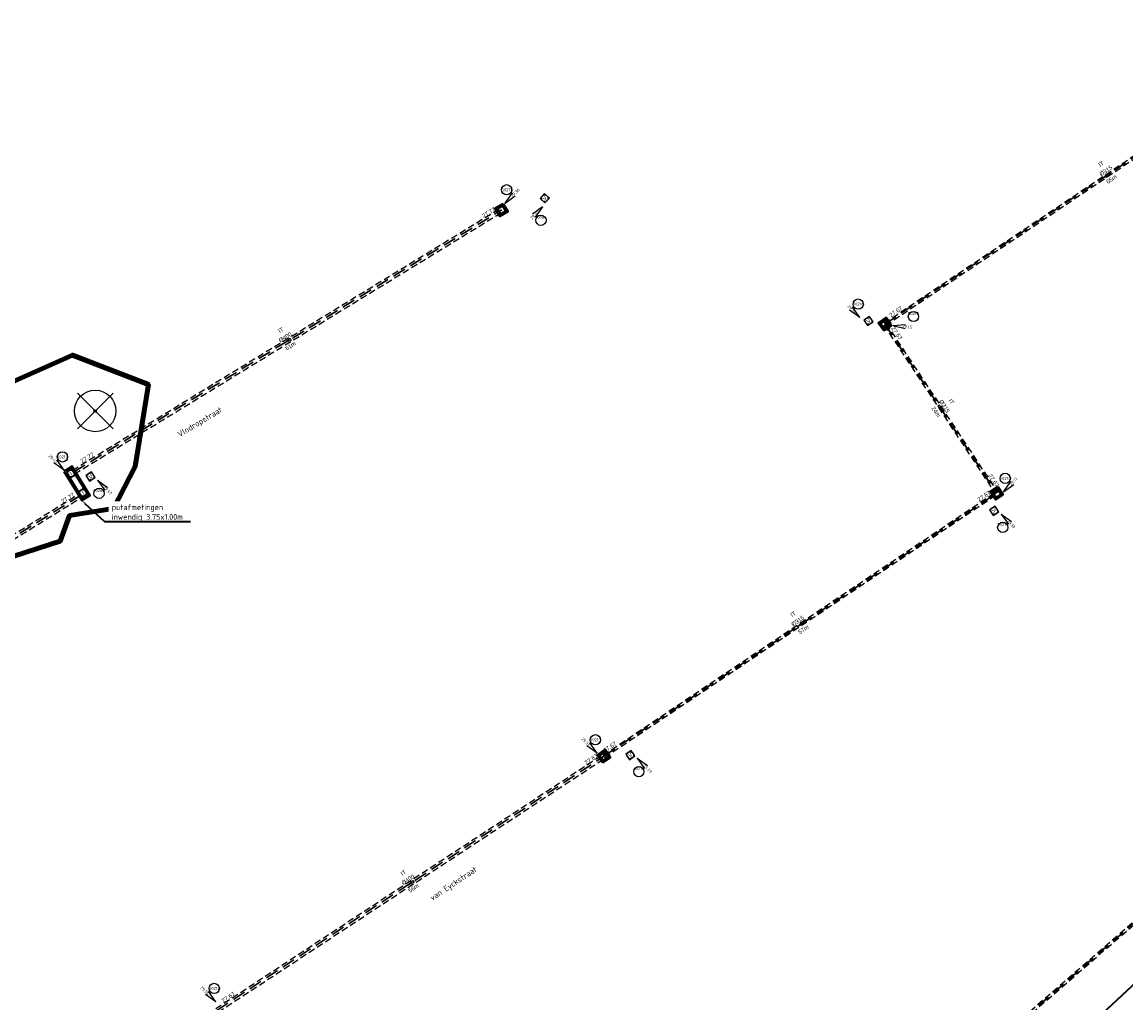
# Model space of a CAD drawing. Header units: metres. Extents: x 200112 to 202167, y 374508 to 376527.
# Tile 19 of 25: x 201299 to 201432, y 374793 to 374911. Entities that reach past the tile are written whole.
import ezdxf
from ezdxf import colors
from ezdxf.entities.mleader import LeaderData, LeaderLine
from ezdxf.enums import TextEntityAlignment as Align
from ezdxf.math import Vec2, Vec3

# ---------------------------------------------------------------- set-up
doc = ezdxf.new("R2010")
doc.units = ezdxf.units.M
doc.set_wipeout_variables(frame=1)
for name, pattern in [('HIDDEN4', [2.3813, 1.5875, -0.7938]), ('HIDDEN6', [1.1907, 0.7938, -0.3969]), ('HIDDENX2', [0.75, 0.5, -0.25]), ('XX-PROJECTGRENS', [18, 12, -3, 0, -3])]:
    doc.linetypes.add(name, pattern=pattern)
doc.layers.add('000-conflicten bomen', color=1, linetype='Continuous', lineweight=200, true_color=0xff0000)
doc.layers.add('V-WE-GR-BOOM-S', color=80, linetype='Continuous', lineweight=25, true_color=0x3fff00)
for name, color, linetype, lineweight in [('025___BS_IT', 84, 'HIDDEN4', 30), ('B-WE-RI-VWA_PUTNUMMER-S', 20, 'Continuous', 25), ('B-WE-RI-VWA_RIOOLPUT_VALPUT-S', 253, 'Continuous', 25), ('N-WE-RI-ITR_PUTNUMMER-S', 84, 'Continuous', 25), ('N-WE-RI-ITR_RIOOLPUT-S', 84, 'Continuous', 25), ('N-WE-RI-PUT-G', 7, 'Continuous', 35), ('N-WE-RI-PUT-GD', 7, 'Continuous', 50), ('V-WE-RI-PUT-T35', 50, 'Continuous', 35), ('X-XX-AL-T35', 50, 'Continuous', 35)]:
    doc.layers.add(name, color=color, linetype=linetype, lineweight=lineweight)
for name, color, linetype in [('025___BS_STROOMRICHTING IT', 252, 'Continuous'), ('025___BS_TEKST_BOBIT', 84, 'Continuous'), ('025___BS_TEKST_DIAMETERIT', 84, 'Continuous'), ('025___BS_TEKST_LENGTE', 250, 'Continuous'), ('025___BS_VISUEEL RUIMTEBESLAG', 251, 'HIDDEN6'), ('Wipeout', 10, 'Continuous')]:
    doc.layers.add(name, color=color, linetype=linetype)
doc.layers.add('025___BS_TEKST_STRENGNUMMER', color=50, linetype='Continuous', plot=False)
doc.layers.add('N-WE-KG-GRENS_PROJECT-G', color=7, linetype='XX-PROJECTGRENS', lineweight=35, transparency=0.45)
doc.styles.add('NLCS-ISO', font='NLCS-ISO.ttf')
doc.styles.add('NLCS-ISO-M200-T35', font='NLCS-ISO.ttf', dxfattribs={"height": 0.7})
doc.styles.get("Standard").update_dxf_attribs({"font": 'arial.ttf'})

# ---------------------------------------------------------------- blocks, each defined once
blk = doc.blocks.new('put800x800')
at = {"layer": 'N-WE-RI-PUT-GD'}
for points in [[(-0.55, -0.55), (0.55, -0.55), (0.55, 0.55), (-0.55, 0.55)], [(-0.4, -0.4), (0.4, -0.4), (0.4, 0.4), (-0.4, 0.4)]]:
    blk.add_lwpolyline(points, close=True, dxfattribs=at)
blk = doc.blocks.new('*U82')
at = {"flags": 128}
blk.add_lwpolyline([(0, 0), (56.96, 49.32)], dxfattribs=at)
at = {"layer": '025___BS_STROOMRICHTING IT'}
blk.add_lwpolyline([(28.15, 24.37), (28.73, 25.04), (28.89, 24.85)], close=True, dxfattribs=at)
at = {"layer": '025___BS_VISUEEL RUIMTEBESLAG', "flags": 128}
for points in [[(-0.1, 0.12), (56.86, 49.44)], [(0.1, -0.12), (57.06, 49.2)]]:
    blk.add_lwpolyline(points, dxfattribs=at)
at = {"layer": '025___BS_TEKST_BOBIT'}
blk.add_attdef('B2', text='', height=0.5, rotation=40.8872, dxfattribs=at).set_placement((55.96, 49.14), align=Align.RIGHT)
blk.add_attdef('B1', (0.94, 1.45), '', height=0.5, rotation=40.8872, dxfattribs=at)
at = {"layer": '025___BS_TEKST_DIAMETERIT'}
blk.add_attdef('D', text='', height=0.5, rotation=40.8872, dxfattribs=at).set_placement((28.39, 24.77), align=Align.BOTTOM_CENTER)
at = {"layer": '025___BS_TEKST_LENGTE'}
blk.add_attdef('LEN', text='', height=0.5, rotation=40.8872, dxfattribs=at).set_placement((28.76, 24.33), align=Align.TOP_CENTER)
at = {"layer": '025___BS_TEKST_STRENGNUMMER'}
blk.add_attdef('STR', text='', height=0.5, rotation=40.8872, dxfattribs=at).set_placement((27.63, 25.64), align=Align.CENTER)
blk = doc.blocks.new('*U90')
at = {"flags": 128}
blk.add_lwpolyline([(0, 0), (53.87, 36.14)], dxfattribs=at)
at = {"layer": '025___BS_STROOMRICHTING IT'}
blk.add_lwpolyline([(27.3, 18.31), (26.5, 17.93), (26.64, 17.72)], close=True, dxfattribs=at)
at = {"layer": '025___BS_VISUEEL RUIMTEBESLAG', "flags": 128}
for points in [[(-0.09, 0.13), (53.78, 36.27)], [(0.09, -0.13), (53.96, 36)]]:
    blk.add_lwpolyline(points, dxfattribs=at)
at = {"layer": '025___BS_TEKST_BOBIT'}
blk.add_attdef('B2', text='', height=0.5, rotation=33.8527, dxfattribs=at).set_placement((53.21, 36.04), align=Align.RIGHT)
blk.add_attdef('B1', (0.73, 0.83), '', height=0.5, rotation=33.8527, dxfattribs=at)
at = {"layer": '025___BS_TEKST_DIAMETERIT'}
blk.add_attdef('D', text='', height=0.5, rotation=33.8527, dxfattribs=at).set_placement((26.86, 18.19), align=Align.BOTTOM_CENTER)
at = {"layer": '025___BS_TEKST_LENGTE'}
blk.add_attdef('LEN', text='', height=0.5, rotation=33.8527, dxfattribs=at).set_placement((27.18, 17.71), align=Align.TOP_CENTER)
at = {"layer": '025___BS_TEKST_STRENGNUMMER'}
blk.add_attdef('STR', text='', height=0.5, rotation=33.8527, dxfattribs=at).set_placement((26.21, 19.14), align=Align.CENTER)
blk = doc.blocks.new('*U91')
at = {"flags": 128}
blk.add_lwpolyline([(0, 0), (13.47, -20.36)], dxfattribs=at)
at = {"layer": '025___BS_STROOMRICHTING IT'}
blk.add_lwpolyline([(6.98, -10.54), (6.6, -9.75), (6.39, -9.88)], close=True, dxfattribs=at)
at = {"layer": '025___BS_VISUEEL RUIMTEBESLAG', "flags": 128}
for points in [[(0.13, 0.09), (13.6, -20.27)], [(-0.13, -0.09), (13.34, -20.45)]]:
    blk.add_lwpolyline(points, dxfattribs=at)
at = {"layer": '025___BS_TEKST_BOBIT'}
blk.add_attdef('B1', (0.75, -0.49), '', height=0.5, rotation=303.4835, dxfattribs=at)
blk.add_attdef('B2', text='', height=0.5, rotation=303.4835, dxfattribs=at).set_placement((13.38, -19.7), align=Align.RIGHT)
at = {"layer": '025___BS_TEKST_DIAMETERIT'}
blk.add_attdef('D', text='', height=0.5, rotation=303.4835, dxfattribs=at).set_placement((6.85, -10.1), align=Align.BOTTOM_CENTER)
at = {"layer": '025___BS_TEKST_LENGTE'}
blk.add_attdef('LEN', text='', height=0.5, rotation=303.4835, dxfattribs=at).set_placement((6.37, -10.42), align=Align.TOP_CENTER)
at = {"layer": '025___BS_TEKST_STRENGNUMMER'}
blk.add_attdef('STR', text='', height=0.5, rotation=303.4835, dxfattribs=at).set_placement((7.81, -9.46), align=Align.CENTER)
blk = doc.blocks.new('*U92')
at = {"flags": 128}
blk.add_lwpolyline([(0, 0), (47.36, 31.75)], dxfattribs=at)
at = {"layer": '025___BS_STROOMRICHTING IT'}
blk.add_lwpolyline([(23.32, 15.63), (23.97, 16.22), (24.11, 16.01)], close=True, dxfattribs=at)
at = {"layer": '025___BS_VISUEEL RUIMTEBESLAG', "flags": 128}
for points in [[(-0.09, 0.13), (47.27, 31.88)], [(0.09, -0.13), (47.45, 31.62)]]:
    blk.add_lwpolyline(points, dxfattribs=at)
at = {"layer": '025___BS_TEKST_BOBIT'}
blk.add_attdef('B2', text='', height=0.5, rotation=33.8352, dxfattribs=at).set_placement((46.7, 31.65), align=Align.RIGHT)
blk.add_attdef('B1', (0.13, 0.43), '', height=0.5, rotation=33.8352, dxfattribs=at)
at = {"layer": '025___BS_TEKST_DIAMETERIT'}
blk.add_attdef('D', text='', height=0.5, rotation=33.8352, dxfattribs=at).set_placement((23.6, 15.99), align=Align.BOTTOM_CENTER)
at = {"layer": '025___BS_TEKST_LENGTE'}
blk.add_attdef('LEN', text='', height=0.5, rotation=33.8352, dxfattribs=at).set_placement((23.92, 15.51), align=Align.TOP_CENTER)
at = {"layer": '025___BS_TEKST_STRENGNUMMER'}
blk.add_attdef('STR', text='', height=0.5, rotation=33.8352, dxfattribs=at).set_placement((22.96, 16.95), align=Align.CENTER)
blk = doc.blocks.new('*U93')
at = {"flags": 128}
blk.add_lwpolyline([(0, 0), (46.67, 30.64)], dxfattribs=at)
at = {"layer": '025___BS_STROOMRICHTING IT'}
blk.add_lwpolyline([(22.97, 15.08), (23.63, 15.67), (23.77, 15.46)], close=True, dxfattribs=at)
at = {"layer": '025___BS_VISUEEL RUIMTEBESLAG', "flags": 128}
for points in [[(-0.14, 0.21), (46.53, 30.86)], [(0.14, -0.21), (46.81, 30.43)]]:
    blk.add_lwpolyline(points, dxfattribs=at)
at = {"layer": '025___BS_TEKST_BOBIT'}
blk.add_attdef('B2', text='', height=0.5, rotation=33.287, dxfattribs=at).set_placement((46.01, 30.56), align=Align.RIGHT)
blk.add_attdef('B1', (0.77, 0.91), '', height=0.5, rotation=33.287, dxfattribs=at)
at = {"layer": '025___BS_TEKST_DIAMETERIT'}
blk.add_attdef('D', text='', height=0.5, rotation=33.287, dxfattribs=at).set_placement((23.26, 15.44), align=Align.BOTTOM_CENTER)
at = {"layer": '025___BS_TEKST_LENGTE'}
blk.add_attdef('LEN', text='', height=0.5, rotation=33.287, dxfattribs=at).set_placement((23.57, 14.96), align=Align.TOP_CENTER)
at = {"layer": '025___BS_TEKST_STRENGNUMMER'}
blk.add_attdef('STR', text='', height=0.5, rotation=33.287, dxfattribs=at).set_placement((22.62, 16.4), align=Align.CENTER)
blk = doc.blocks.new('*U106')
at = {"flags": 128}
blk.add_lwpolyline([(0, 0), (44.98, -45)], dxfattribs=at)
at = {"layer": '025___BS_STROOMRICHTING IT'}
blk.add_lwpolyline([(22.18, -22.19), (22.89, -22.72), (22.71, -22.9)], close=True, dxfattribs=at)
at = {"layer": '025___BS_VISUEEL RUIMTEBESLAG', "flags": 128}
for points in [[(0.22, 0.22), (45.2, -44.78)], [(-0.22, -0.22), (44.75, -45.22)]]:
    blk.add_lwpolyline(points, dxfattribs=at)
at = {"layer": '025___BS_TEKST_BOBIT'}
blk.add_attdef('B1', (1.04, -0.45), '', height=0.5, rotation=314.984, dxfattribs=at)
blk.add_attdef('B2', text='', height=0.5, rotation=314.984, dxfattribs=at).set_placement((44.67, -43.95), align=Align.RIGHT)
at = {"layer": '025___BS_TEKST_DIAMETERIT'}
blk.add_attdef('D', text='', height=0.5, rotation=314.984, dxfattribs=at).set_placement((22.59, -22.4), align=Align.BOTTOM_CENTER)
at = {"layer": '025___BS_TEKST_LENGTE'}
blk.add_attdef('LEN', text='', height=0.5, rotation=314.984, dxfattribs=at).set_placement((22.18, -22.81), align=Align.TOP_CENTER)
at = {"layer": '025___BS_TEKST_STRENGNUMMER'}
blk.add_attdef('STR', text='', height=0.5, rotation=314.984, dxfattribs=at).set_placement((23.4, -21.58), align=Align.CENTER)
blk = doc.blocks.new('*U108')
at = {"flags": 128}
blk.add_lwpolyline([(0, 0), (39.72, 24.6)], dxfattribs=at)
at = {"layer": '025___BS_STROOMRICHTING IT'}
blk.add_lwpolyline([(19.49, 12.07), (20.16, 12.64), (20.3, 12.42)], close=True, dxfattribs=at)
at = {"layer": '025___BS_VISUEEL RUIMTEBESLAG', "flags": 128}
for points in [[(-0.13, 0.22), (39.58, 24.82)], [(0.13, -0.22), (39.85, 24.38)]]:
    blk.add_lwpolyline(points, dxfattribs=at)
at = {"layer": '025___BS_TEKST_BOBIT'}
blk.add_attdef('B2', text='', height=0.5, rotation=31.7731, dxfattribs=at).set_placement((39.06, 24.53), align=Align.RIGHT)
blk.add_attdef('B1', (2.18, 1.75), '', height=0.5, rotation=31.7731, dxfattribs=at)
at = {"layer": '025___BS_TEKST_DIAMETERIT'}
blk.add_attdef('D', text='', height=0.5, rotation=31.7731, dxfattribs=at).set_placement((19.78, 12.42), align=Align.BOTTOM_CENTER)
at = {"layer": '025___BS_TEKST_LENGTE'}
blk.add_attdef('LEN', text='', height=0.5, rotation=31.7731, dxfattribs=at).set_placement((20.09, 11.93), align=Align.TOP_CENTER)
at = {"layer": '025___BS_TEKST_STRENGNUMMER'}
blk.add_attdef('STR', text='', height=0.5, rotation=31.7731, dxfattribs=at).set_placement((19.18, 13.4), align=Align.CENTER)
blk = doc.blocks.new('*U109')
at = {"flags": 128}
blk.add_lwpolyline([(0, 0), (51.61, 31.6)], dxfattribs=at)
at = {"layer": '025___BS_STROOMRICHTING IT'}
blk.add_lwpolyline([(25.43, 15.57), (26.11, 16.14), (26.24, 15.92)], close=True, dxfattribs=at)
at = {"layer": '025___BS_VISUEEL RUIMTEBESLAG', "flags": 128}
for points in [[(-0.13, 0.22), (51.48, 31.82)], [(0.13, -0.22), (51.74, 31.38)]]:
    blk.add_lwpolyline(points, dxfattribs=at)
at = {"layer": '025___BS_TEKST_BOBIT'}
blk.add_attdef('B2', text='', height=0.5, rotation=31.4793, dxfattribs=at).set_placement((50.95, 31.54), align=Align.RIGHT)
blk.add_attdef('B1', (1.03, 1.07), '', height=0.5, rotation=31.4793, dxfattribs=at)
at = {"layer": '025___BS_TEKST_DIAMETERIT'}
blk.add_attdef('D', text='', height=0.5, rotation=31.4793, dxfattribs=at).set_placement((25.73, 15.92), align=Align.BOTTOM_CENTER)
at = {"layer": '025___BS_TEKST_LENGTE'}
blk.add_attdef('LEN', text='', height=0.5, rotation=31.4793, dxfattribs=at).set_placement((26.03, 15.43), align=Align.TOP_CENTER)
at = {"layer": '025___BS_TEKST_STRENGNUMMER'}
blk.add_attdef('STR', text='', height=0.5, rotation=31.4793, dxfattribs=at).set_placement((25.13, 16.91), align=Align.CENTER)
blk = doc.blocks.new('SRI-PUT_INSPECTIE-SO')
at = {"lineweight": -3, "flags": 128}
blk.add_lwpolyline([(-2, -2), (2, -2), (2, 2), (-2, 2)], close=True, dxfattribs=at)
at = {"lineweight": -3, "ltscale": 1.5}
blk.add_circle((0, 0), 2, dxfattribs=at)
at = {"ltscale": 0.1, "style": 'NLCS-ISO'}
blk.add_text('I', height=2.5, dxfattribs=at).set_placement((0, -0.01), align=Align.MIDDLE_CENTER)
blk = doc.blocks.new('*U170')
blk.add_wipeout([(-1.41, 1.41), (-5.83, 7.6), (-11.01, 12.83), (-12.78, 11.04), (-7.6, 5.83)]).dxf.layer = 'Wipeout'
blk.add_wipeout([(0.68, 6.35), (-5.5, 6.35), (-5.5, 12.54), (0.68, 12.54)]).dxf.layer = 'Wipeout'
for q in [(-5.83, 7.6), (-7.6, 5.83)]:
    blk.add_line((-1.41, 1.41), q)
blk.add_circle((-2.41, 9.45), 3.09)
at = {"ltscale": 0.1, "style": 'NLCS-ISO'}
blk.add_attdef('PUTHGT', text='', height=1.8, rotation=315, dxfattribs=at).set_placement((-8.44, 8.48), align=Align.MIDDLE_LEFT)
blk.add_attdef('PUTNR', text='', height=1.8, dxfattribs=at).set_placement((-2.41, 9.45), align=Align.MIDDLE_CENTER)
blk = doc.blocks.new('*U180')
blk.add_wipeout([(1.41, 1.41), (5.83, 7.6), (11.01, 12.83), (12.78, 11.04), (7.6, 5.83)]).dxf.layer = 'Wipeout'
blk.add_wipeout([(-0.68, 6.35), (5.5, 6.35), (5.5, 12.54), (-0.68, 12.54)]).dxf.layer = 'Wipeout'
for q in [(5.83, 7.6), (7.6, 5.83)]:
    blk.add_line((1.41, 1.41), q)
blk.add_circle((2.41, 9.45), 3.09)
at = {"ltscale": 0.1, "style": 'NLCS-ISO'}
blk.add_attdef('PUTNR', text='', height=1.8, dxfattribs=at).set_placement((2.41, 9.45), align=Align.MIDDLE_CENTER)
blk.add_attdef('PUTHGT', text='', height=1.8, rotation=45, dxfattribs=at).set_placement((5.39, 5.43), align=Align.MIDDLE_LEFT)
blk = doc.blocks.new('*U189')
blk.add_wipeout([(1.99, -0.19), (9.34, -2.13), (16.67, -2.86), (16.89, -0.35), (9.58, 0.36)]).dxf.layer = 'Wipeout'
blk.add_wipeout([(11.27, 8.3), (17.45, 8.3), (17.45, 2.12), (11.27, 2.12)]).dxf.layer = 'Wipeout'
for q in [(9.58, 0.36), (9.34, -2.13)]:
    blk.add_line((1.99, -0.19), q)
blk.add_circle((14.36, 5.21), 3.09)
at = {"ltscale": 0.1, "style": 'NLCS-ISO'}
blk.add_attdef('PUTNR', text='', height=1.8, dxfattribs=at).set_placement((14.36, 7.01), align=Align.MIDDLE_CENTER)
blk.add_attdef('PUTHGT', text='', height=1.8, rotation=354.62889, dxfattribs=at).set_placement((7.61, -0.74), align=Align.MIDDLE_LEFT)
blk = doc.blocks.new('SRI-PUT_VALPUT-SO')
at = {"lineweight": -3, "flags": 128}
blk.add_lwpolyline([(-2, -2), (2, -2), (2, 2), (-2, 2)], close=True, dxfattribs=at)
at = {"linetype": 'HIDDENX2', "lineweight": -3, "ltscale": 0.25}
blk.add_circle((0, 0), 2, dxfattribs=at)
at = {"ltscale": 0.1, "style": 'NLCS-ISO'}
blk.add_text('V', height=2.5, dxfattribs=at).set_placement((0, -0.01), align=Align.MIDDLE_CENTER)
blk = doc.blocks.new('*U168')
blk.add_wipeout([(-1.41, -1.41), (-5.83, -7.6), (-11.01, -12.83), (-12.78, -11.04), (-7.6, -5.83)]).dxf.layer = 'Wipeout'
blk.add_wipeout([(0.68, -6.35), (-5.5, -6.35), (-5.5, -12.54), (0.68, -12.54)]).dxf.layer = 'Wipeout'
for q in [(-7.6, -5.83), (-5.83, -7.6)]:
    blk.add_line((-1.41, -1.41), q)
blk.add_circle((-2.41, -9.45), 3.09)
at = {"ltscale": 0.1, "style": 'NLCS-ISO'}
blk.add_attdef('PUTHGT', text='', height=1.8, rotation=45, dxfattribs=at).set_placement((-8.44, -8.48), align=Align.MIDDLE_LEFT)
blk.add_attdef('PUTNR', text='', height=1.8, dxfattribs=at).set_placement((-2.41, -7.65), align=Align.MIDDLE_CENTER)
blk = doc.blocks.new('*U169')
blk.add_wipeout([(1.41, -1.41), (5.83, -7.6), (11.01, -12.83), (12.78, -11.04), (7.6, -5.83)]).dxf.layer = 'Wipeout'
blk.add_wipeout([(-0.68, -6.35), (5.5, -6.35), (5.5, -12.54), (-0.68, -12.54)]).dxf.layer = 'Wipeout'
for q in [(5.83, -7.6), (7.6, -5.83)]:
    blk.add_line((1.41, -1.41), q)
blk.add_circle((2.41, -9.45), 3.09)
at = {"ltscale": 0.1, "style": 'NLCS-ISO'}
blk.add_attdef('PUTHGT', text='', height=1.8, rotation=315, dxfattribs=at).set_placement((5.39, -5.43), align=Align.MIDDLE_LEFT)
blk.add_attdef('PUTNR', text='', height=1.8, dxfattribs=at).set_placement((2.41, -7.65), align=Align.MIDDLE_CENTER)
blk = doc.blocks.new('V-SGR-BOOM_01')
at = {"ltscale": 0.1}
h = blk.add_hatch(color=256, dxfattribs=at)
edge = h.paths.add_edge_path()
edge.add_arc((0, 0), 0.15, 0, 360)
at = {"lineweight": -3}
for p, q in [((-2.15, 2.15), (2.15, -2.15)), ((2.15, 2.15), (-2.15, -2.15))]:
    blk.add_line(p, q, dxfattribs=at)
for radius in [2.5, 0.045]:
    blk.add_circle((0, 0), radius)
at = {"ltscale": 0.1}
blk.add_circle((0, 0), 0.15, dxfattribs=at)

msp = doc.modelspace()

# ---------------------------------------------------------------- linework, layer by layer
at = {"layer": '000-conflicten bomen'}
msp.add_lwpolyline([(201297.99, 374846.49), (201303.58, 374848.29), (201304.74, 374851.39), (201310.03, 374852.25), (201312.65, 374857.32), (201314.24, 374867.19), (201305.08, 374870.75), (201294.46, 374866.02)], dxfattribs=at)
at = {"layer": 'N-WE-KG-GRENS_PROJECT-G', "const_width": 0.2}
msp.add_lwpolyline([(201435.09, 374796.74), (201418.49, 374781.28)], dxfattribs=at)
at = {"layer": 'N-WE-RI-PUT-G'}
for points in [[(201304.02, 374856.72), (201306.21, 374853.2), (201307.23, 374853.83), (201305.04, 374857.36)], [(201304.3, 374856.66), (201306.28, 374853.47), (201306.96, 374853.9), (201304.98, 374857.08)]]:
    msp.add_lwpolyline(points, close=True, dxfattribs=at)

# ---------------------------------------------------------------- block references
at = {"layer": '025___BS_IT'}
for name, p, values in [('*U90', (201403.06, 374874.46), {'STR': 'IT', 'B1': '27.67', 'B2': '27.67', 'D': '%%C315', 'LEN': '65m'}), ('*U109', (201305.21, 374856.64), {'STR': 'IT', 'B1': '27.77', 'B2': '27.77', 'D': '%%C400', 'LEN': '61m'}), ('*U91', (201403.06, 374874.46), {'STR': 'IT', 'B1': '27.67', 'B2': '27.67', 'D': '%%C315', 'LEN': '24m'}), ('*U108', (201266.34, 374829.22), {'STR': 'IT', 'B1': '27.77', 'B2': '27.77', 'D': '%%C400', 'LEN': '47m'}), ('*U92', (201369.17, 374822.36), {'STR': 'IT', 'B1': '27.67', 'B2': '27.67', 'D': '%%C315', 'LEN': '57m'}), ('*U93', (201322.5, 374791.72), {'STR': 'IT', 'B1': '27.67', 'B2': '27.67', 'D': '%%C400', 'LEN': '56m'}), ('*U82', (201383.77, 374759.56), {'STR': 'IT', 'B1': '27.61', 'B2': '27.61', 'D': '%%C315', 'LEN': '75m'})]:
    msp.add_blockref(name, p, dxfattribs=at).add_auto_attribs(values)
at = {"layer": '025___BS_IT', "rotation": 341.1089717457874}
msp.add_blockref('*U106', (201258.82, 374825.29), dxfattribs=at).add_auto_attribs({'STR': 'IT', 'B1': '27.89', 'B2': '27.89', 'D': '%%C500', 'LEN': '64m'})
at = {"layer": 'B-WE-RI-VWA_RIOOLPUT_VALPUT-S', "xscale": 0.2, "yscale": 0.2, "zscale": 0.2}
for p, rotation in [((201362.03, 374889.66, 29.44), 46.83051105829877), ((201401.08, 374874.86, 29.17), 33.81719531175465), ((201307.25, 374856.1, 29.49), 31.38009601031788), ((201416.23, 374851.97, 29.11), 123.8636407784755), ((201372.35, 374822.51, 29.11), 33.86364077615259)]:
    msp.add_blockref('SRI-PUT_VALPUT-SO', p, dxfattribs=dict(at, rotation=rotation))
at = {"layer": 'N-WE-RI-ITR_RIOOLPUT-S', "xscale": 0.2, "yscale": 0.2, "zscale": 0.2}
for p, rotation in [((201356.82, 374888.24), 211.1391442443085), ((201403.06, 374874.46), 33.85272181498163), ((201304.9, 374856.45), 31.89487932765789), ((201306.34, 374854.14), 31.89487932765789), ((201416.53, 374854.1), 123.5053692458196), ((201369.17, 374822.36), 33.65491240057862)]:
    msp.add_blockref('SRI-PUT_INSPECTIE-SO', p, dxfattribs=dict(at, rotation=rotation))
at = {"layer": 'N-WE-RI-PUT-G'}
for p, rotation in [((201356.82, 374888.24), 211.1391442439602), ((201403.06, 374874.46), 33.84224752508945), ((201416.53, 374854.1), 213.5053692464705), ((201369.17, 374822.36), 33.65491239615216)]:
    msp.add_blockref('put800x800', p, dxfattribs=dict(at, rotation=rotation))
at = {"layer": 'V-WE-GR-BOOM-S'}
msp.add_blockref('V-SGR-BOOM_01', (201307.82, 374864.01, 29.58), dxfattribs=at)

# ---------------------------------------------------------------- next in the draw order: block references
at = {"layer": 'B-WE-RI-VWA_PUTNUMMER-S', "xscale": 0.2, "yscale": 0.2, "zscale": 0.2}
for name, p, values in [('*U170', (201400.32, 374875.01, 29.11), {'PUTNR': '30216', 'PUTHGT': '29.10'}), ('*U169', (201416.79, 374851.86, 29.11), {'PUTNR': '30217', 'PUTHGT': '29.18'}), ('*U169', (201372.9, 374822.4, 29.11), {'PUTNR': '30218', 'PUTHGT': '29.39'})]:
    msp.add_blockref(name, p, dxfattribs=at).add_auto_attribs(values)
at = {"layer": 'N-WE-RI-ITR_PUTNUMMER-S', "xscale": 0.2, "yscale": 0.2, "zscale": 0.2}
for name, p, values in [('*U180', (201356.96, 374888.79), {'PUTNR': '50211', 'PUTHGT': '29.36'}), ('*U189', (201403.62, 374874.36), {'PUTNR': '50215', 'PUTHGT': '29.15'}), ('*U180', (201417.09, 374853.99), {'PUTNR': '50214', 'PUTHGT': '29.17'})]:
    msp.add_blockref(name, p, dxfattribs=at).add_auto_attribs(values)
at = {"layer": 'N-WE-RI-ITR_PUTNUMMER-S'}
ref = msp.add_blockref('*U170', (201304.35, 374856.58), dxfattribs=dict(at, xscale=0.2, yscale=0.2, zscale=0.2))
ref.add_attrib('PUTNR', '50210', dxfattribs={"layer": '0', "ltscale": 0.1, "height": 0.36, "style": 'NLCS-ISO'}).set_placement((201303.87, 374858.47), align=Align.MIDDLE_CENTER)
ref.add_attrib('PUTHGT', '29.43', dxfattribs={"layer": '0', "ltscale": 0.1, "height": 0.36, "rotation": 315, "style": 'NLCS-ISO'}).set_placement((201302.28, 374858.66), align=Align.MIDDLE_LEFT)
ref = msp.add_blockref('*U170', (201368.62, 374822.47), dxfattribs=dict(at, xscale=0.2, yscale=0.2, zscale=0.2))
ref.add_attrib('PUTNR', '50213', dxfattribs={"layer": '0', "ltscale": 0.1, "height": 0.36, "style": 'NLCS-ISO'}).set_placement((201368.14, 374824.36), align=Align.MIDDLE_CENTER)
ref.add_attrib('PUTHGT', '29.33', dxfattribs={"layer": '0', "ltscale": 0.1, "height": 0.36, "rotation": 315, "style": 'NLCS-ISO'}).set_placement((201366.55, 374824.55), align=Align.MIDDLE_LEFT)
ref = msp.add_blockref('*U170', (201322.66, 374792.48), dxfattribs=dict(at, xscale=0.2, yscale=0.2, zscale=0.2))
ref.add_attrib('PUTNR', '50212', dxfattribs={"layer": '0', "ltscale": 0.1, "height": 0.36, "style": 'NLCS-ISO'}).set_placement((201322.18, 374794.37), align=Align.MIDDLE_CENTER)
ref.add_attrib('PUTHGT', '29.56', dxfattribs={"layer": '0', "ltscale": 0.1, "height": 0.36, "rotation": 315, "style": 'NLCS-ISO'}).set_placement((201320.59, 374794.56), align=Align.MIDDLE_LEFT)

# ---------------------------------------------------------------- next in the draw order: leaders
at = {"layer": 'V-WE-RI-PUT-T35'}
ml = msp.add_multileader_mtext('Standard', dxfattribs=at)
ml.set_content('putafmetingen\\Pinwendig 3.75x1.00m', color=256, style='NLCS-ISO-M200-T35')
ml.set_leader_properties(color=256, linetype='ByLayer', lineweight=-1)
ml.build(insert=Vec2(0, 0))
ml.multileader.update_dxf_attribs({"text_left_attachment_type": 5, "text_right_attachment_type": 5, "dogleg_length": 0.7, "arrow_head_size": 0.5})
ctx = ml.context
ctx.base_point, ctx.char_height, ctx.arrow_head_size, ctx.landing_gap_size, ctx.plane_origin = Vec3(201309.63, 374850.68), 0.7, 0.5, 0.18, Vec3(201321.77, 374854.13)
ctx.left_attachment, ctx.right_attachment = 5, 5
notes = []
notes.append((ctx, [(0, (1, 1, 0), (201308.93, 374850.68), (1, 0), 0.7, [(0, [(201306.21, 374853.2)], 0, [])])]))
ctx.mtext.insert, ctx.mtext.flow_direction = Vec3(201309.81, 374852.75), 5
ctx.mtext.has_bg_fill, ctx.mtext.bg_color, ctx.mtext.bg_scale_factor, ctx.mtext.bg_transparency, ctx.mtext.use_window_bg_color = 1, -1027028792, 1.5, 0, 1
for ctx, leaders in notes:
    for number, flags, end, landing, length, lines in leaders:
        leader = LeaderData()
        leader.index, (leader.has_last_leader_line, leader.has_dogleg_vector, leader.attachment_direction) = number, flags
        leader.last_leader_point, leader.dogleg_vector, leader.dogleg_length = Vec3(end), Vec3(landing), length
        for number, points, colour, breaks in lines:
            line = LeaderLine()
            line.index, line.vertices, line.color, line.breaks = number, Vec3.list(points), colors.encode_raw_color(colour), breaks
            leader.lines.append(line)
        ctx.leaders.append(leader)

# ---------------------------------------------------------------- next in the draw order: wipeouts: each hides what was drawn before it
for points in [[(201318.08, 374860.35), (201323.55, 374863.62), (201322.83, 374864.83), (201317.37, 374861.55)], [(201348.6, 374804.44), (201354.3, 374808.25), (201353.53, 374809.41), (201347.82, 374805.61)]]:
    msp.add_wipeout(points).dxf.layer = 'X-XX-AL-T35'

# ---------------------------------------------------------------- next in the draw order: block references
at = {"layer": 'B-WE-RI-VWA_PUTNUMMER-S', "xscale": 0.2, "yscale": 0.2, "zscale": 0.2}
for name, p, values in [('*U168', (201362.06, 374888.89, 29.44), {'PUTNR': '30266', 'PUTHGT': '29.41'}), ('*U169', (201307.8, 374855.96, 29.49), {'PUTNR': '30265', 'PUTHGT': '29.47'})]:
    msp.add_blockref(name, p, dxfattribs=at).add_auto_attribs(values)

# ---------------------------------------------------------------- next in the draw order: texts
at = {"layer": 'X-XX-AL-T35', "style": 'NLCS-ISO-M200-T35'}
for s, rotation, p in [('Vlodropstraat', 30.9, (201318, 374860.83)), ('van Eyckstraat', 33.7, (201348.49, 374804.92))]:
    msp.add_text(s, height=0.7, rotation=rotation, dxfattribs=at).set_placement(p)

doc.saveas('drawing.dxf')
